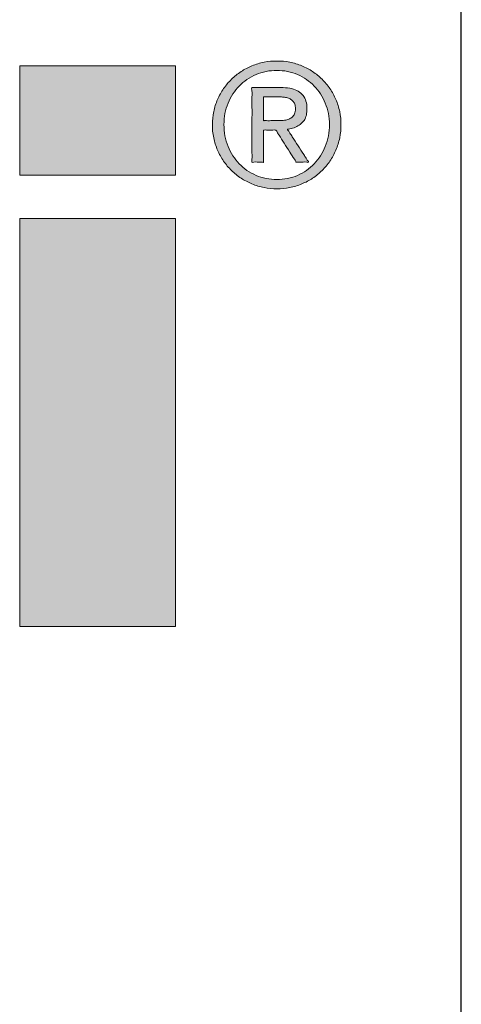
# Model space of a CAD drawing. Header units: millimetres. Extents: x 100 to 2070, y 30 to 1455.
# Tile 77 of 78: x 2040 to 2070, y 106 to 174. Entities that reach past the tile are written whole.
import ezdxf
from ezdxf.enums import TextEntityAlignment as Align

# ---------------------------------------------------------------- set-up
doc = ezdxf.new("R2010")
doc.units = ezdxf.units.MM
doc.header["$LTSCALE"] = 5
for name, color, linetype, lineweight in [('AM_BOR', 7, 'Continuous', 25), ('Ebene 1', 7, 'Continuous', 25), ('Rahmen (ISO)', 7, 'Continuous', 70), ('Schraffur (ISO)', 7, 'Continuous', 18), ('Titel (ISO)', 7, 'Continuous', 50)]:
    doc.layers.add(name, color=color, linetype=linetype, lineweight=lineweight)
doc.styles.add('Pfeiltext', font='verdana.ttf')
doc.styles.get("Standard").update_dxf_attribs({"font": 'verdana.ttf'})
doc.styles.add('Textstil104', font='verdana.ttf')
doc.styles.add('Textstil110', font='verdana.ttf')
doc.styles.add('Textstil112', font='verdana.ttf')
doc.styles.add('Textstil47', font='verdana.ttf')
doc.styles.add('Textstil64', font='verdana.ttf', dxfattribs={"width": 0.800000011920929})
doc.styles.add('Textstil75', font='verdana.ttf')

# ---------------------------------------------------------------- blocks, each defined once
blk = doc.blocks.new('Ränder wedi_Zeichnungsrahmen')
at = {"layer": 'Rahmen (ISO)', "color": 208, "lineweight": 18, "true_color": 0x400040}
blk.add_line((414.0000000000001, 6.000000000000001), (414, 291), dxfattribs=at)
blk = doc.blocks.new('Schriftfelder wedi Standard - Inch_Zoll ohne Toleranz')
at = {"layer": 'Schraffur (ISO)'}
h = blk.add_hatch(color=256, dxfattribs=at)
edge = h.paths.add_edge_path(flags=0)
edge.add_spline(control_points=[(-8.055894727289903, 25.8855771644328), (-8.038028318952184, 25.84043056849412), (-7.993895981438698, 25.75478583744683), (-7.904684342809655, 25.6429563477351), (-7.796574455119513, 25.55063131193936), (-7.671269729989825, 25.48040685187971), (-7.530341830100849, 25.4380737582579), (-7.382397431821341, 25.42270256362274), (-7.234421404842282, 25.43855549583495), (-7.094456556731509, 25.4797680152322), (-6.97012902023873, 25.55117490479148), (-6.862710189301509, 25.64314607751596), (-6.772206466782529, 25.75401432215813), (-6.709390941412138, 25.88613500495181), (-6.66368540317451, 26.0311056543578), (-6.652708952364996, 26.18564926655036), (-6.663875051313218, 26.33943107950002), (-6.709724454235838, 26.48136252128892), (-6.772055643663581, 26.61213308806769), (-6.863084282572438, 26.72140675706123), (-6.969854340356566, 26.81317400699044), (-7.095085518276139, 26.88198706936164), (-7.234100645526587, 26.92597128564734), (-7.382402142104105, 26.93802351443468), (-7.530662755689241, 26.9264557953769), (-7.670645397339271, 26.88134752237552), (-7.79684943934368, 26.81371562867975), (-7.904284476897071, 26.72160123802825), (-7.994155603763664, 26.61135374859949), (-8.060391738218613, 26.48224254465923), (-8.103637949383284, 26.33913163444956), (-8.116928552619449, 26.18565327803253), (-8.103914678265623, 26.03141010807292), (-8.07431294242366, 25.93211811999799), (-8.055894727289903, 25.8855771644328)], knot_values=[-1, -1, -1, -1, -0.9687690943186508, -0.9385136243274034, -0.9085278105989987, -0.8778589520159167, -0.8468240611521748, -0.8145097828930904, -0.7828452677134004, -0.7516649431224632, -0.7213472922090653, -0.6913818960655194, -0.6610761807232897, -0.6300757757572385, -0.5978268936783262, -0.5638815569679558, -0.5310491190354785, -0.4992980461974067, -0.4685057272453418, -0.4384438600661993, -0.4085647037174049, -0.3784003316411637, -0.3471606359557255, -0.3155261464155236, -0.283241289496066, -0.2521467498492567, -0.2216294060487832, -0.1917297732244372, -0.1617185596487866, -0.1306941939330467, -0.09899736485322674, -0.06615266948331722, -0.03219547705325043, 0, 0, 0, 0], degree=3, periodic=0)
edge = h.paths.add_edge_path()
edge.add_spline(control_points=[(-8.200604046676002, 26.53313885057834), (-8.224460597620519, 26.47985310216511), (-8.260799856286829, 26.36602977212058), (-8.278921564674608, 26.1855510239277), (-8.261230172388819, 26.00414735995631), (-8.206566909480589, 25.83275761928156), (-8.121663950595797, 25.68096494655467), (-8.01316079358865, 25.54819263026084), (-7.879527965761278, 25.44218324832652), (-7.726605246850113, 25.36226686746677), (-7.558619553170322, 25.31179496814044), (-7.381377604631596, 25.29394571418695), (-7.204399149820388, 25.31162780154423), (-7.037186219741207, 25.36239941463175), (-6.88516449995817, 25.44167066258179), (-6.754126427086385, 25.54928113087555), (-6.644514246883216, 25.68009791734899), (-6.563182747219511, 25.83355757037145), (-6.506356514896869, 26.0038974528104), (-6.491992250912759, 26.18551048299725), (-6.506651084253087, 26.3664087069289), (-6.563454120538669, 26.53372217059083), (-6.644504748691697, 26.6858817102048), (-6.754374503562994, 26.81567839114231), (-6.885447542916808, 26.92283993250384), (-7.036953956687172, 27.00312985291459), (-7.204326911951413, 27.05463680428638), (-7.381377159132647, 27.0693670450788), (-7.558693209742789, 27.05447441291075), (-7.726833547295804, 27.0032604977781), (-7.879255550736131, 26.92233050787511), (-8.012867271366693, 26.81673562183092), (-8.121829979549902, 26.6851226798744), (-8.177185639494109, 26.58544596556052), (-8.200604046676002, 26.53313885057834)], knot_values=[0, 0, 0, 0, 0.03149805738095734, 0.06387075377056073, 0.09725502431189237, 0.129121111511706, 0.160210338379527, 0.1905798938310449, 0.2210451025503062, 0.2515724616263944, 0.2831551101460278, 0.3150974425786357, 0.3470696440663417, 0.37846551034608, 0.408835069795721, 0.4389602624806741, 0.4693765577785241, 0.5002792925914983, 0.5321687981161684, 0.5655311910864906, 0.597881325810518, 0.6294030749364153, 0.6601351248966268, 0.6904067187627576, 0.7205058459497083, 0.7509509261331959, 0.7823552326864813, 0.8143039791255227, 0.8462228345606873, 0.87781387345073, 0.9084163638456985, 0.9388557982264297, 0.9690804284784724, 1, 1, 1, 1], degree=3, periodic=0)
for points in [[(-10.93280612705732, 25.48821071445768), (-10.93280612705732, 26.99831171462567), (-8.7821118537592, 26.99831171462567), (-8.7821118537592, 25.48821071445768)], [(-10.93280612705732, 19.25673867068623), (-8.7821118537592, 19.25673867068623), (-8.7821118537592, 24.8903876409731), (-10.93280612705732, 24.8903876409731)]]:
    blk.add_hatch(color=256, dxfattribs=at).paths.add_polyline_path(points)
h = blk.add_hatch(color=256, dxfattribs=at)
edge = h.paths.add_edge_path(flags=0)
edge.add_spline(control_points=[(-7.396273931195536, 26.2414252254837), (-7.373185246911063, 26.24052977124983), (-7.327719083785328, 26.24189934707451), (-7.272499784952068, 26.24549593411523), (-7.232064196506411, 26.25484625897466), (-7.205549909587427, 26.26548548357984), (-7.181819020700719, 26.28084826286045), (-7.160619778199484, 26.2995854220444), (-7.143270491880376, 26.32279024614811), (-7.131348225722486, 26.35181926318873), (-7.126028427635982, 26.38607631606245), (-7.125099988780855, 26.42128685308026), (-7.129419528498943, 26.45365640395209), (-7.138141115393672, 26.48082374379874), (-7.15245846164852, 26.50258066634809), (-7.169169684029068, 26.52085806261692), (-7.188703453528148, 26.53597642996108), (-7.218879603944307, 26.55128113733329), (-7.262094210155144, 26.56380816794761), (-7.307785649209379, 26.56719052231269), (-7.340021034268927, 26.5693805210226), (-7.357305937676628, 26.56940269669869), (-7.371031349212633, 26.56939856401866), (-7.397004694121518, 26.56939818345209), (-7.437179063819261, 26.56942997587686), (-7.487212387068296, 26.56928029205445), (-7.526448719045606, 26.56967756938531), (-7.55155489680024, 26.56911477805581), (-7.561029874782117, 26.56983477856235), (-7.569386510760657, 26.56865544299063), (-7.563589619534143, 26.55261079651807), (-7.567571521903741, 26.53481840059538), (-7.565179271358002, 26.48957712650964), (-7.566605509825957, 26.42698102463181), (-7.566524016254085, 26.36027681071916), (-7.565838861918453, 26.31006173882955), (-7.567482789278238, 26.27879957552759), (-7.563724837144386, 26.25884835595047), (-7.569279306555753, 26.24413595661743), (-7.563054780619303, 26.24023461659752), (-7.549206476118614, 26.24341769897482), (-7.509350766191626, 26.23909445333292), (-7.459663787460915, 26.24167881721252), (-7.417389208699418, 26.24148997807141), (-7.401904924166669, 26.2413662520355), (-7.397456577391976, 26.24147109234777), (-7.396273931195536, 26.2414252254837)], knot_values=[-1, -1, -1, -1, -0.9502870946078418, -0.9021752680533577, -0.8813237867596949, -0.8612420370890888, -0.8410507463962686, -0.8207978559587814, -0.8006427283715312, -0.7792801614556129, -0.7539989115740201, -0.7264643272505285, -0.7037414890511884, -0.6839982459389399, -0.6656691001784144, -0.6481914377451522, -0.6308773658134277, -0.6128583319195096, -0.5756711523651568, -0.5350238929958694, -0.5145170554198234, -0.5061655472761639, -0.4978450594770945, -0.4849843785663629, -0.4502882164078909, -0.4113686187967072, -0.3775171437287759, -0.3653955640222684, -0.3580253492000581, -0.3562707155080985, -0.3488263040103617, -0.3332391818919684, -0.3113007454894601, -0.2555355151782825, -0.1958617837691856, -0.1690377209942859, -0.1466107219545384, -0.1303721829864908, -0.1221135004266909, -0.1208620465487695, -0.1153612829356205, -0.0936395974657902, -0.03331408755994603, -0.009566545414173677, -0.002546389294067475, 0, 0, 0, 0], degree=3, periodic=0)
edge = h.paths.add_edge_path()
edge.add_spline(control_points=[(-7.326840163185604, 26.69816923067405), (-7.330131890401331, 26.69816280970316), (-7.342420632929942, 26.69817561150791), (-7.384563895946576, 26.69819861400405), (-7.493434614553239, 26.69731609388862), (-7.60681304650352, 26.70304051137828), (-7.694803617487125, 26.69589715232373), (-7.717149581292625, 26.7016470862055), (-7.737092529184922, 26.6883599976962), (-7.717026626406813, 26.63582300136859), (-7.730690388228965, 26.56361355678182), (-7.722745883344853, 26.40279308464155), (-7.728429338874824, 26.18308593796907), (-7.724025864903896, 25.96109162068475), (-7.729048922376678, 25.80321149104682), (-7.7205537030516, 25.72597758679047), (-7.732829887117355, 25.68148629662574), (-7.721296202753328, 25.66086018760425), (-7.675723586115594, 25.67748600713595), (-7.631029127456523, 25.66245014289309), (-7.591251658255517, 25.67038796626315), (-7.563418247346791, 25.66291506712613), (-7.568284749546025, 25.68638429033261), (-7.563606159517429, 25.7284834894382), (-7.567867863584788, 25.8166624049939), (-7.564486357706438, 25.92536833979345), (-7.569792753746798, 26.0194014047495), (-7.562662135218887, 26.07460687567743), (-7.572096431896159, 26.1033304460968), (-7.551743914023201, 26.11569349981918), (-7.522069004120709, 26.10784295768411), (-7.481301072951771, 26.11218997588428), (-7.440375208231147, 26.10867223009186), (-7.410031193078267, 26.11430092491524), (-7.387058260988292, 26.10397342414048), (-7.376182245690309, 26.07444175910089), (-7.335385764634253, 26.01956302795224), (-7.279991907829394, 25.92528179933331), (-7.207504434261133, 25.81675379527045), (-7.15649626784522, 25.72832349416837), (-7.124030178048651, 25.68650555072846), (-7.115281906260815, 25.66335822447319), (-7.089394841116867, 25.66994767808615), (-7.04343031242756, 25.66278122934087), (-6.995840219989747, 25.67791413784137), (-6.950110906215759, 25.66086802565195), (-6.939307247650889, 25.67369386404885), (-6.966842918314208, 25.69298043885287), (-6.978555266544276, 25.72748086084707), (-7.0293802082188, 25.79728168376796), (-7.089774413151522, 25.89584719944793), (-7.150841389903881, 25.99288068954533), (-7.20080142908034, 26.06465105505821), (-7.213991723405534, 26.0957859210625), (-7.243885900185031, 26.12419964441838), (-7.209886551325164, 26.12627017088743), (-7.172469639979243, 26.13475093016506), (-7.106694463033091, 26.15556340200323), (-7.042542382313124, 26.19732320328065), (-6.990211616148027, 26.25857666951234), (-6.966134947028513, 26.34439973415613), (-6.963748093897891, 26.43864285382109), (-6.981807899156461, 26.53299277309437), (-7.031273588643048, 26.61072357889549), (-7.107781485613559, 26.66486792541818), (-7.209701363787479, 26.69362543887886), (-7.285316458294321, 26.69825022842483), (-7.326840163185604, 26.69816923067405)], knot_values=[0, 0, 0, 0, 0.002245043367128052, 0.008381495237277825, 0.02873655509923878, 0.07663081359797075, 0.08486263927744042, 0.0898017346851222, 0.0910234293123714, 0.1004235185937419, 0.1190949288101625, 0.1447198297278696, 0.2075587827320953, 0.2703977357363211, 0.2960226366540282, 0.3146940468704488, 0.3240941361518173, 0.3248810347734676, 0.3301582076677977, 0.3493479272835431, 0.3575035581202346, 0.36086175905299, 0.3633551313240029, 0.3701703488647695, 0.3927769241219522, 0.4207026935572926, 0.4459688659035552, 0.4551112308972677, 0.4605966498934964, 0.4626068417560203, 0.4699097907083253, 0.4802697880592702, 0.4906297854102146, 0.4979327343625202, 0.5005692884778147, 0.5070694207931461, 0.517902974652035, 0.5478429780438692, 0.5809345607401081, 0.6077229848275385, 0.6157989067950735, 0.6187535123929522, 0.6223445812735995, 0.6310657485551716, 0.65158614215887, 0.6572292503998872, 0.6576153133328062, 0.6625676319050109, 0.6724044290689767, 0.6859045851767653, 0.719010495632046, 0.7521164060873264, 0.7656165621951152, 0.7754533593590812, 0.7804056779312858, 0.783475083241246, 0.7928671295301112, 0.8107324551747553, 0.8278677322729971, 0.8451541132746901, 0.8642265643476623, 0.8873281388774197, 0.9091720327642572, 0.928704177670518, 0.9485808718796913, 0.9716797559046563, 1, 1, 1, 1], degree=3, periodic=0)
at = {"layer": 'AM_BOR', "color": 7}
blk.add_line((-4.835435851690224, -1.254491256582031), (-4.835435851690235, 53.99550874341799), dxfattribs=at)
at = {"layer": 'Ebene 1', "lineweight": 5}
for p, q in [((-10.93280612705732, 25.48821071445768), (-10.93280612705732, 26.99831171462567)), ((-10.93280612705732, 26.99831171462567), (-8.7821118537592, 26.99831171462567)), ((-8.7821118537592, 26.99831171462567), (-8.7821118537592, 25.48821071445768)), ((-8.7821118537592, 25.48821071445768), (-10.93280612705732, 25.48821071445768)), ((-10.93280612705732, 19.25673867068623), (-10.93280612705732, 24.8903876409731)), ((-10.93280612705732, 24.8903876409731), (-8.7821118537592, 24.8903876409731)), ((-8.7821118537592, 24.8903876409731), (-8.7821118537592, 19.25673867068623)), ((-8.7821118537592, 19.25673867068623), (-10.93280612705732, 19.25673867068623))]:
    blk.add_line(p, q, dxfattribs=at)
for points, knots in [([(-8.200604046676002, 26.53313885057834), (-8.177185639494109, 26.58544596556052), (-8.121829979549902, 26.6851226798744), (-8.012867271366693, 26.81673562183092), (-7.879255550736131, 26.92233050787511), (-7.726833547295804, 27.0032604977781), (-7.558693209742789, 27.05447441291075), (-7.381377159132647, 27.0693670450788), (-7.204326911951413, 27.05463680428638), (-7.036953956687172, 27.00312985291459), (-6.885447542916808, 26.92283993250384), (-6.754374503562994, 26.81567839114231), (-6.644504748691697, 26.6858817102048), (-6.563454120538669, 26.53372217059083), (-6.506651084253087, 26.3664087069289), (-6.491992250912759, 26.18551048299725), (-6.506356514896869, 26.0038974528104), (-6.563182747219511, 25.83355757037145), (-6.644514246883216, 25.68009791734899), (-6.754126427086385, 25.54928113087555), (-6.88516449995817, 25.44167066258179), (-7.037186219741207, 25.36239941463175), (-7.204399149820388, 25.31162780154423), (-7.381377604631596, 25.29394571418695), (-7.558619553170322, 25.31179496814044), (-7.726605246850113, 25.36226686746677), (-7.879527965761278, 25.44218324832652), (-8.01316079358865, 25.54819263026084), (-8.121663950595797, 25.68096494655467), (-8.206566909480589, 25.83275761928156), (-8.261230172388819, 26.00414735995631), (-8.278921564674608, 26.1855510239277), (-8.260799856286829, 26.36602977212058), (-8.224460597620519, 26.47985310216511), (-8.200604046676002, 26.53313885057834)], [0, 0, 0, 0, 0.03091957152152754, 0.06114420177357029, 0.0915836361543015, 0.12218612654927, 0.1537771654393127, 0.1856960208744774, 0.2176447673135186, 0.249049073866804, 0.2794941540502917, 0.3095932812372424, 0.3398648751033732, 0.3705969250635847, 0.402118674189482, 0.4344688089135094, 0.4678312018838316, 0.4997207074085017, 0.530623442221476, 0.5610397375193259, 0.591164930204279, 0.62153448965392, 0.6529303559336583, 0.6849025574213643, 0.7168448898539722, 0.7484275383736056, 0.7789548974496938, 0.8094201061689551, 0.839789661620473, 0.870878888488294, 0.9027449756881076, 0.9361292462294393, 0.9685019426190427, 1, 1, 1, 1]), ([(-8.055894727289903, 25.8855771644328), (-8.038028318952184, 25.84043056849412), (-7.993895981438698, 25.75478583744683), (-7.904684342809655, 25.6429563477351), (-7.796574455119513, 25.55063131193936), (-7.671269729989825, 25.48040685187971), (-7.530341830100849, 25.4380737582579), (-7.382397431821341, 25.42270256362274), (-7.234421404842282, 25.43855549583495), (-7.094456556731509, 25.4797680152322), (-6.97012902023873, 25.55117490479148), (-6.862710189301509, 25.64314607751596), (-6.772206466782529, 25.75401432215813), (-6.709390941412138, 25.88613500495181), (-6.66368540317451, 26.0311056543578), (-6.652708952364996, 26.18564926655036), (-6.663875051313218, 26.33943107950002), (-6.709724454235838, 26.48136252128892), (-6.772055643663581, 26.61213308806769), (-6.863084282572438, 26.72140675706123), (-6.969854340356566, 26.81317400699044), (-7.095085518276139, 26.88198706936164), (-7.234100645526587, 26.92597128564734), (-7.382402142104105, 26.93802351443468), (-7.530662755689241, 26.9264557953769), (-7.670645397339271, 26.88134752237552), (-7.79684943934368, 26.81371562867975), (-7.904284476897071, 26.72160123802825), (-7.994155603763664, 26.61135374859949), (-8.060391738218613, 26.48224254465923), (-8.103637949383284, 26.33913163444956), (-8.116928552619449, 26.18565327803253), (-8.103914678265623, 26.03141010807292), (-8.07431294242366, 25.93211811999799), (-8.055894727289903, 25.8855771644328)], [0, 0, 0, 0, 0.03123090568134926, 0.06148637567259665, 0.09147218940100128, 0.1221410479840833, 0.1531759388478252, 0.1854902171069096, 0.2171547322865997, 0.2483350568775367, 0.2786527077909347, 0.3086181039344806, 0.3389238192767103, 0.3699242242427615, 0.4021731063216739, 0.4361184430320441, 0.4689508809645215, 0.5007019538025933, 0.5314942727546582, 0.5615561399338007, 0.5914352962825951, 0.6215996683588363, 0.6528393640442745, 0.6844738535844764, 0.716758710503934, 0.7478532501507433, 0.7783705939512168, 0.8082702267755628, 0.8382814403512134, 0.8693058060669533, 0.9010026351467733, 0.9338473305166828, 0.9678045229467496, 1, 1, 1, 1]), ([(-7.326840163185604, 26.69816923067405), (-7.285316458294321, 26.69825022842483), (-7.209701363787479, 26.69362543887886), (-7.107781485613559, 26.66486792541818), (-7.031273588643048, 26.61072357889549), (-6.981807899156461, 26.53299277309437), (-6.963748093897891, 26.43864285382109), (-6.966134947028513, 26.34439973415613), (-6.990211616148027, 26.25857666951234), (-7.042542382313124, 26.19732320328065), (-7.106694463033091, 26.15556340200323), (-7.172469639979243, 26.13475093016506), (-7.209886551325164, 26.12627017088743), (-7.243885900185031, 26.12419964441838), (-7.213991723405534, 26.0957859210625), (-7.20080142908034, 26.06465105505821), (-7.150841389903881, 25.99288068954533), (-7.089774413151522, 25.89584719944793), (-7.0293802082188, 25.79728168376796), (-6.978555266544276, 25.72748086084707), (-6.966842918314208, 25.69298043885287), (-6.939307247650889, 25.67369386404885), (-6.950110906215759, 25.66086802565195), (-6.995840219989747, 25.67791413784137), (-7.04343031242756, 25.66278122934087), (-7.089394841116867, 25.66994767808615), (-7.115281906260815, 25.66335822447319), (-7.124030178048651, 25.68650555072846), (-7.15649626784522, 25.72832349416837), (-7.207504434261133, 25.81675379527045), (-7.279991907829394, 25.92528179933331), (-7.335385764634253, 26.01956302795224), (-7.376182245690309, 26.07444175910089), (-7.387058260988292, 26.10397342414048), (-7.410031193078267, 26.11430092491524), (-7.440375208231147, 26.10867223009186), (-7.481301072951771, 26.11218997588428), (-7.522069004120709, 26.10784295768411), (-7.551743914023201, 26.11569349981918), (-7.572096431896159, 26.1033304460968), (-7.562662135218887, 26.07460687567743), (-7.569792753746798, 26.0194014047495), (-7.564486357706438, 25.92536833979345), (-7.567867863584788, 25.8166624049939), (-7.563606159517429, 25.7284834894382), (-7.568284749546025, 25.68638429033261), (-7.563418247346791, 25.66291506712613), (-7.591251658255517, 25.67038796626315), (-7.631029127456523, 25.66245014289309), (-7.675723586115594, 25.67748600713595), (-7.721296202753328, 25.66086018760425), (-7.732829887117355, 25.68148629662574), (-7.7205537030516, 25.72597758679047), (-7.729048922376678, 25.80321149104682), (-7.724025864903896, 25.96109162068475), (-7.728429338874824, 26.18308593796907), (-7.722745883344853, 26.40279308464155), (-7.730690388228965, 26.56361355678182), (-7.717026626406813, 26.63582300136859), (-7.737092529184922, 26.6883599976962), (-7.717149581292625, 26.7016470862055), (-7.694803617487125, 26.69589715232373), (-7.60681304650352, 26.70304051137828), (-7.493434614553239, 26.69731609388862), (-7.384563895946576, 26.69819861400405), (-7.342420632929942, 26.69817561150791), (-7.330131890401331, 26.69816280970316), (-7.326840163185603, 26.69816923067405)], [0, 0, 0, 0, 0.0283202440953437, 0.0514191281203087, 0.07129582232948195, 0.09082796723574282, 0.1126718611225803, 0.1357734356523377, 0.1548458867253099, 0.1721322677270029, 0.1892675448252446, 0.2071328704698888, 0.216524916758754, 0.2195943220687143, 0.2245466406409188, 0.2343834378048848, 0.2478835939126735, 0.2809895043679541, 0.3140954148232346, 0.3275955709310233, 0.3374323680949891, 0.3423846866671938, 0.3427707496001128, 0.34841385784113, 0.3689342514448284, 0.3776554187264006, 0.3812464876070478, 0.3842010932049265, 0.3922770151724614, 0.4190654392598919, 0.4521570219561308, 0.4820970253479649, 0.4929305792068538, 0.4994307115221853, 0.5020672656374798, 0.5093702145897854, 0.5197302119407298, 0.5300902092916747, 0.5373931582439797, 0.5394033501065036, 0.5448887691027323, 0.5540311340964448, 0.5792973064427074, 0.6072230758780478, 0.6298296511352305, 0.6366448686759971, 0.63913824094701, 0.6424964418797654, 0.6506520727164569, 0.6698417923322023, 0.6751189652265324, 0.6759058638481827, 0.6853059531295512, 0.7039773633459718, 0.7296022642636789, 0.7924412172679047, 0.8552801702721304, 0.8809050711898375, 0.8995764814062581, 0.9089765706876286, 0.9101982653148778, 0.9151373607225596, 0.9233691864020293, 0.9712634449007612, 0.9916185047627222, 0.997754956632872, 1, 1, 1, 1]), ([(-7.396273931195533, 26.2414252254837), (-7.373185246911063, 26.24052977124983), (-7.327719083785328, 26.24189934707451), (-7.272499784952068, 26.24549593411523), (-7.232064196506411, 26.25484625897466), (-7.205549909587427, 26.26548548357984), (-7.181819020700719, 26.28084826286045), (-7.160619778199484, 26.2995854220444), (-7.143270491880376, 26.32279024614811), (-7.131348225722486, 26.35181926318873), (-7.126028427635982, 26.38607631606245), (-7.125099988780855, 26.42128685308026), (-7.129419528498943, 26.45365640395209), (-7.138141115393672, 26.48082374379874), (-7.15245846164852, 26.50258066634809), (-7.169169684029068, 26.52085806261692), (-7.188703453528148, 26.53597642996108), (-7.218879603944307, 26.55128113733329), (-7.262094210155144, 26.56380816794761), (-7.307785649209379, 26.56719052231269), (-7.340021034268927, 26.5693805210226), (-7.357305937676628, 26.56940269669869), (-7.371031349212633, 26.56939856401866), (-7.397004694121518, 26.56939818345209), (-7.437179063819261, 26.56942997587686), (-7.487212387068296, 26.56928029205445), (-7.526448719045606, 26.56967756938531), (-7.55155489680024, 26.56911477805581), (-7.561029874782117, 26.56983477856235), (-7.569386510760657, 26.56865544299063), (-7.563589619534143, 26.55261079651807), (-7.567571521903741, 26.53481840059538), (-7.565179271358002, 26.48957712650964), (-7.566605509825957, 26.42698102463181), (-7.566524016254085, 26.36027681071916), (-7.565838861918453, 26.31006173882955), (-7.567482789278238, 26.27879957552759), (-7.563724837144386, 26.25884835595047), (-7.569279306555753, 26.24413595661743), (-7.563054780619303, 26.24023461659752), (-7.549206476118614, 26.24341769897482), (-7.509350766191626, 26.23909445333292), (-7.459663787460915, 26.24167881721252), (-7.417389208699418, 26.24148997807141), (-7.401904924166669, 26.2413662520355), (-7.397456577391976, 26.24147109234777), (-7.396273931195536, 26.2414252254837)], [0, 0, 0, 0, 0.04971290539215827, 0.09782473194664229, 0.1186762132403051, 0.1387579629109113, 0.1589492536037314, 0.1792021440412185, 0.1993572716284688, 0.2207198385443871, 0.2460010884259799, 0.2735356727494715, 0.2962585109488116, 0.3160017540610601, 0.3343308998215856, 0.3518085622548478, 0.3691226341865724, 0.3871416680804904, 0.4243288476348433, 0.4649761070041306, 0.4854829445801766, 0.4938344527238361, 0.5021549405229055, 0.5150156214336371, 0.5497117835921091, 0.5886313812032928, 0.6224828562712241, 0.6346044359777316, 0.6419746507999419, 0.6437292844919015, 0.6511736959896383, 0.6667608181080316, 0.6886992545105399, 0.7444644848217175, 0.8041382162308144, 0.8309622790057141, 0.8533892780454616, 0.8696278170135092, 0.8778864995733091, 0.8791379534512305, 0.8846387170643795, 0.9063604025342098, 0.966685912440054, 0.9904334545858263, 0.9974536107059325, 1, 1, 1, 1])]:
    blk.add_open_spline(points, degree=3, knots=knots, dxfattribs=at)
at = {"layer": 'AM_BOR', "color": 7}
for tag, p, height, style in [('Zeichnungsnummer_001', (-173.2383905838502, 49.43305073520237), 3.00000011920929, 'Textstil75'), ('Artikelnummer_001', (-145.0642880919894, 44.44539506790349), 2.487309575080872, 'Textstil104')]:
    blk.add_attdef(tag, p, '', height=height, dxfattribs=dict(at, style=style))
blk.add_attdef('TITEL_001', (-75.77022409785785, 45.86528712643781), '', height=2.5, dxfattribs=at)
at = {"layer": 'AM_BOR', "color": 7, "style": 'Textstil104'}
blk.add_attdef('PROJEKT', text='', height=2.487309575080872, dxfattribs=at).set_placement((-144.8354355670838, 41.98281831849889), align=Align.TOP_LEFT)
at = {"layer": 'AM_BOR', "color": 7, "style": 'Textstil64', "width": 0.8}
for tag, p in [('ERSTELLUNGSDATUM_001', (-115.1472556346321, 28.69550873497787)), ('KONSTRUKTEUR_001', (-94.00716185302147, 28.67133143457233)), ('ERSTELLUNGSDATUM_001', (-115.3460467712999, 23.55467596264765)), ('KONSTRUKTEUR_001', (-94.00716185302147, 23.37133143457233))]:
    blk.add_attdef(tag, p, '', height=2.000000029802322, dxfattribs=at)
at = {"layer": 'AM_BOR', "color": 7, "style": 'Textstil64', "width": 0.7999999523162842}
for tag, p in [('KONTROLLDATUM', (-108.7354355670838, 19.09550874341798)), ('KONTROLLIERT_VON', (-92.73543585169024, 19.09550874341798))]:
    blk.add_attdef(tag, text='', height=2.000000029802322, dxfattribs=at).set_placement(p, align=Align.MIDDLE_CENTER)
at = {"layer": 'Titel (ISO)', "color": 7, "style": 'Pfeiltext'}
blk.add_attdef('BESCHREIBUNG_001', (-70.66377724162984, 40.38459537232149), '', height=2.000000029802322, dxfattribs=at)
at = {"layer": 'Titel (ISO)'}
for tag, p, height, style in [('Anfänglicher_Ansichtsmaßstab_001', (-64.5021920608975, 33.83711386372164), 2.5, 'Textstil47'), ('REVISIONSNUMMER_001', (-74.87694023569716, -0.5444913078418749), 1.790000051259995, 'Textstil112'), ('STATUS_001', (-52.63301829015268, -0.6250352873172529), 1.790000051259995, 'Textstil112')]:
    blk.add_attdef(tag, p, '', height=height, dxfattribs=dict(at, style=style))
at = {"layer": 'Titel (ISO)', "style": 'Textstil47'}
blk.add_attdef('<MASSE3;>', text='', height=2.5, dxfattribs=at).set_placement((-26.83543585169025, 36.34550874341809), align=Align.TOP_LEFT)
at = {"layer": 'Titel (ISO)', "style": 'Textstil110'}
for tag, p in [('MATERIAL', (-159.8354355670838, 35.345508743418)), ('FIRMA', (-159.8354355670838, 24.74550874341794)), ('Bauvorhaben', (-159.8354355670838, 19.44550874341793))]:
    blk.add_attdef(tag, text='', height=1.889999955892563, dxfattribs=at).set_placement(p, align=Align.TOP_CENTER)

msp = doc.modelspace()

# ---------------------------------------------------------------- block references
at = {"xscale": 5, "yscale": 5, "zscale": 5}
for name, p in [('Ränder wedi_Zeichnungsrahmen', (0, 0)), ('Schriftfelder wedi Standard - Inch_Zoll ohne Toleranz', (2094.177179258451, 36.27245628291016))]:
    msp.add_blockref(name, p, dxfattribs=at)

doc.saveas('drawing.dxf')
